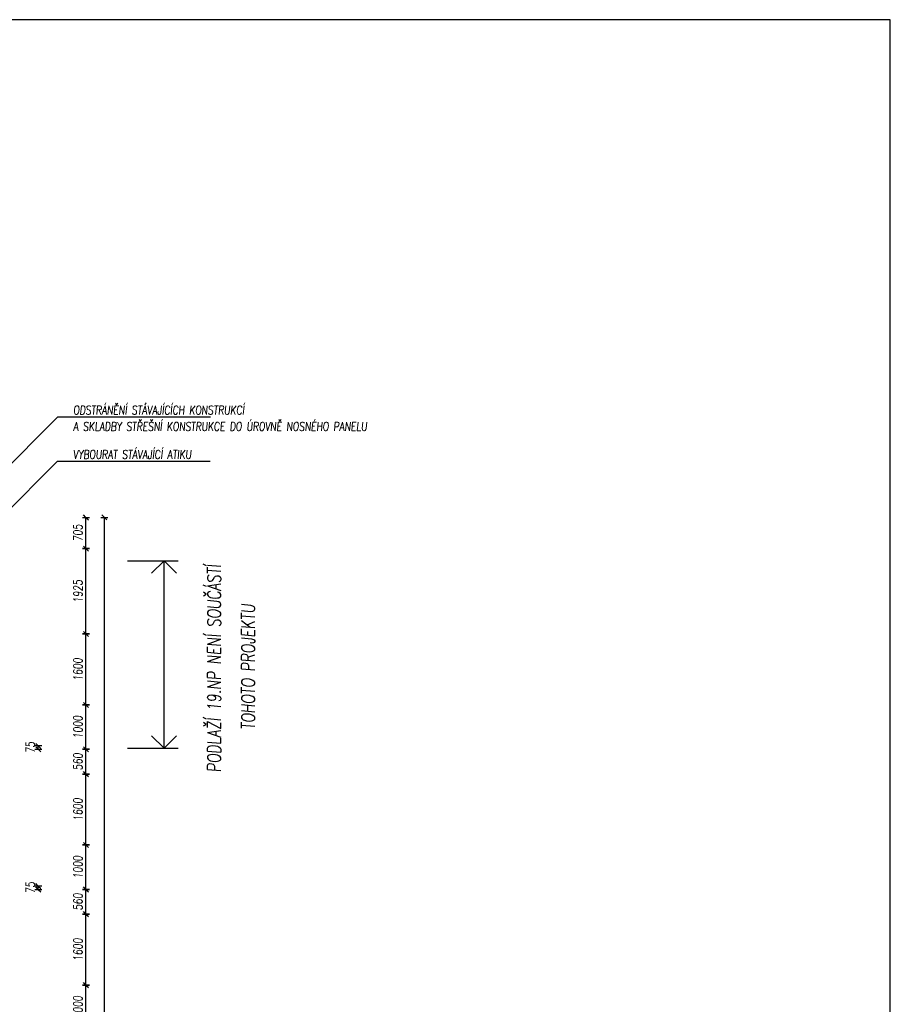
# Model space of a CAD drawing. Header units: millimetres. Extents: x 22267 to 193155, y 329430 to 541733.
# Tile 30 of 89: x 56571 to 76215, y 396322 to 418530. Entities that reach past the tile are written whole.
import ezdxf

# ---------------------------------------------------------------- set-up
doc = ezdxf.new("R2010")
doc.units = ezdxf.units.MM
for name, color, linetype in [('BOURÁNÍ FASÁDY', 30, 'Continuous'), ('KOTY_100', 7, 'Continuous'), ('KÓTY BP FASÁDA', 255, 'Continuous'), ('KÓTY BP PODLAHA', 255, 'Continuous'), ('LEGENDA', 7, 'Continuous')]:
    doc.layers.add(name, color=color, linetype=linetype)
doc.styles.add('CS-ROMANS', font='romans.shx', dxfattribs={"width": 0.75, "oblique": 5})
doc.styles.add('CS-ROMANS_100', font='romans.shx', dxfattribs={"width": 0.75, "oblique": 5, "height": 200})
doc.dimstyles.new('A_KÓTA_100', dxfattribs={"dimtxt": 200, "dimasz": 4, "dimexe": 100, "dimexo": 1500, "dimgap": 80, "dimtad": 1, "dimdec": 0, "dimdsep": 46, "dimtxsty": 'CS-ROMANS_100', "dimblk": 'KOT_CARA20', "dimcen": 90, "dimse1": 1, "dimse2": 1, "dimclrd": 256, "dimclre": 256, "dimclrt": 256, "dimadec": 0, "dimazin": 0, "dimtfac": 1, "dimtdec": 0, "dimtix": 1, "dimtmove": 2, "dimatfit": 3, "dimldrblk": 'OBLIQUE', "dimfxl": 1, "dimfxlon": 1, "dimtolj": 1, "dimarcsym": 0})

# ---------------------------------------------------------------- blocks, each defined once
blk = doc.blocks.new('KOT_CARA20')
for p, q in [((0, 0), (-14.1, -14.1)), ((0, 20), (0, -20)), ((0, 0), (14.1, 14.1))]:
    blk.add_line(p, q)
blk = doc.blocks.new('*D3166')
at = {"layer": 'Defpoints', "color": 0, "transparency": 16777216}
for p in [(56631, 402150), (56631, 402075), (56991, 402150)]:
    blk.add_point(p, dxfattribs=at)
at = {"layer": 'KÓTY BP PODLAHA', "lineweight": -2, "transparency": 16777216}
for p, q in [((56991, 402154), (56991, 402158)), ((56991, 402075), (56991, 402150)), ((56991, 402071), (56991, 402067))]:
    blk.add_line(p, q, dxfattribs=at)
at = {"layer": 'KÓTY BP PODLAHA', "lineweight": -2, "transparency": 16777216, "xscale": 4, "yscale": 4, "zscale": 4}
for p, rotation in [((56991, 402150), 270), ((56991, 402075), 90)]:
    blk.add_blockref('KOT_CARA20', p, dxfattribs=dict(at, rotation=rotation))
at = {"layer": 'KÓTY BP PODLAHA', "transparency": 16777216, "insert": (56811, 402113), "char_height": 200, "attachment_point": 5, "rotation": 90, "style": 'CS-ROMANS_100'}
blk.add_mtext('\\A1;75', dxfattribs=at)
blk = doc.blocks.new('_OBLIQUE')
at = {"color": 0, "linetype": 'ByBlock', "ltscale": 15}
blk.add_line((-0.5, -0.5), (0.5, 0.5), dxfattribs=at)
blk = doc.blocks.new('*D3167')
at = {"layer": 'Defpoints', "color": 0, "transparency": 16777216}
for p in [(56631, 398990), (56631, 398915), (56991, 398990)]:
    blk.add_point(p, dxfattribs=at)
at = {"layer": 'KÓTY BP PODLAHA', "lineweight": -2, "transparency": 16777216}
for p, q in [((56991, 398994), (56991, 398998)), ((56991, 398915), (56991, 398990)), ((56991, 398911), (56991, 398907))]:
    blk.add_line(p, q, dxfattribs=at)
at = {"layer": 'KÓTY BP PODLAHA', "lineweight": -2, "transparency": 16777216, "xscale": 4, "yscale": 4, "zscale": 4}
for p, rotation in [((56991, 398990), 270), ((56991, 398915), 90)]:
    blk.add_blockref('KOT_CARA20', p, dxfattribs=dict(at, rotation=rotation))
at = {"layer": 'KÓTY BP PODLAHA', "transparency": 16777216, "insert": (56811, 398953), "char_height": 200, "attachment_point": 5, "rotation": 90, "style": 'CS-ROMANS_100'}
blk.add_mtext('\\A1;75', dxfattribs=at)
blk = doc.blocks.new('*D3184')
at = {"layer": 'Defpoints', "color": 0, "transparency": 16777216}
for p in [(56761, 407305), (58481, 407305), (57660, 348365)]:
    blk.add_point(p, dxfattribs=at)
at = {"layer": 'KOTY_100', "lineweight": -2, "transparency": 16777216}
blk.add_line((58481, 348369), (58481, 407301), dxfattribs=at)
at = {"layer": 'KOTY_100', "lineweight": -2, "transparency": 16777216, "xscale": 4, "yscale": 4, "zscale": 4}
for p, rotation in [((58481, 407305), 90), ((58481, 348365), 270)]:
    blk.add_blockref('KOT_CARA20', p, dxfattribs=dict(at, rotation=rotation))
at = {"layer": 'KOTY_100', "transparency": 16777216, "insert": (58301, 377835), "char_height": 200, "attachment_point": 5, "rotation": 90, "style": 'CS-ROMANS_100'}
blk.add_mtext('\\A1;58940', dxfattribs=at)
blk = doc.blocks.new('*D3156')
at = {"layer": 'Defpoints', "color": 0, "transparency": 16777216}
for p in [(56761, 396755), (58065, 396755), (56761, 395755)]:
    blk.add_point(p, dxfattribs=at)
at = {"layer": 'KÓTY BP FASÁDA', "lineweight": -2, "transparency": 16777216}
blk.add_line((58065, 395759), (58065, 396751), dxfattribs=at)
at = {"layer": 'KÓTY BP FASÁDA', "lineweight": -2, "transparency": 16777216, "xscale": 4, "yscale": 4, "zscale": 4}
for p, rotation in [((58065, 396755), 90), ((58065, 395755), 270)]:
    blk.add_blockref('KOT_CARA20', p, dxfattribs=dict(at, rotation=rotation))
at = {"layer": 'KÓTY BP FASÁDA', "transparency": 16777216, "insert": (57885, 396255), "char_height": 200, "attachment_point": 5, "rotation": 90, "style": 'CS-ROMANS_100'}
blk.add_mtext('\\A1;1000', dxfattribs=at)
blk = doc.blocks.new('*D3157')
at = {"layer": 'Defpoints', "color": 0, "transparency": 16777216}
for p in [(56761, 398355), (58065, 398355), (56761, 396755)]:
    blk.add_point(p, dxfattribs=at)
at = {"layer": 'KÓTY BP FASÁDA', "lineweight": -2, "transparency": 16777216}
blk.add_line((58065, 396759), (58065, 398351), dxfattribs=at)
at = {"layer": 'KÓTY BP FASÁDA', "lineweight": -2, "transparency": 16777216, "xscale": 4, "yscale": 4, "zscale": 4}
for p, rotation in [((58065, 398355), 90), ((58065, 396755), 270)]:
    blk.add_blockref('KOT_CARA20', p, dxfattribs=dict(at, rotation=rotation))
at = {"layer": 'KÓTY BP FASÁDA', "transparency": 16777216, "insert": (57885, 397555), "char_height": 200, "attachment_point": 5, "rotation": 90, "style": 'CS-ROMANS_100'}
blk.add_mtext('\\A1;1600', dxfattribs=at)
blk = doc.blocks.new('*D3158')
at = {"layer": 'Defpoints', "color": 0, "transparency": 16777216}
for p in [(56761, 398915), (58065, 398915), (56761, 398355)]:
    blk.add_point(p, dxfattribs=at)
at = {"layer": 'KÓTY BP FASÁDA', "lineweight": -2, "transparency": 16777216}
blk.add_line((58065, 398359), (58065, 398911), dxfattribs=at)
at = {"layer": 'KÓTY BP FASÁDA', "lineweight": -2, "transparency": 16777216, "xscale": 4, "yscale": 4, "zscale": 4}
for p, rotation in [((58065, 398915), 90), ((58065, 398355), 270)]:
    blk.add_blockref('KOT_CARA20', p, dxfattribs=dict(at, rotation=rotation))
at = {"layer": 'KÓTY BP FASÁDA', "transparency": 16777216, "insert": (57885, 398635), "char_height": 200, "attachment_point": 5, "rotation": 90, "style": 'CS-ROMANS_100'}
blk.add_mtext('\\A1;560', dxfattribs=at)
blk = doc.blocks.new('*D3159')
at = {"layer": 'Defpoints', "color": 0, "transparency": 16777216}
for p in [(56761, 399915), (58065, 399915), (56761, 398915)]:
    blk.add_point(p, dxfattribs=at)
at = {"layer": 'KÓTY BP FASÁDA', "lineweight": -2, "transparency": 16777216}
blk.add_line((58065, 398919), (58065, 399911), dxfattribs=at)
at = {"layer": 'KÓTY BP FASÁDA', "lineweight": -2, "transparency": 16777216, "xscale": 4, "yscale": 4, "zscale": 4}
for p, rotation in [((58065, 399915), 90), ((58065, 398915), 270)]:
    blk.add_blockref('KOT_CARA20', p, dxfattribs=dict(at, rotation=rotation))
at = {"layer": 'KÓTY BP FASÁDA', "transparency": 16777216, "insert": (57885, 399415), "char_height": 200, "attachment_point": 5, "rotation": 90, "style": 'CS-ROMANS_100'}
blk.add_mtext('\\A1;1000', dxfattribs=at)
blk = doc.blocks.new('*D3160')
at = {"layer": 'Defpoints', "color": 0, "transparency": 16777216}
for p in [(56761, 401515), (58065, 401515), (56761, 399915)]:
    blk.add_point(p, dxfattribs=at)
at = {"layer": 'KÓTY BP FASÁDA', "lineweight": -2, "transparency": 16777216}
blk.add_line((58065, 399919), (58065, 401511), dxfattribs=at)
at = {"layer": 'KÓTY BP FASÁDA', "lineweight": -2, "transparency": 16777216, "xscale": 4, "yscale": 4, "zscale": 4}
for p, rotation in [((58065, 401515), 90), ((58065, 399915), 270)]:
    blk.add_blockref('KOT_CARA20', p, dxfattribs=dict(at, rotation=rotation))
at = {"layer": 'KÓTY BP FASÁDA', "transparency": 16777216, "insert": (57885, 400715), "char_height": 200, "attachment_point": 5, "rotation": 90, "style": 'CS-ROMANS_100'}
blk.add_mtext('\\A1;1600', dxfattribs=at)
blk = doc.blocks.new('*D3161')
at = {"layer": 'Defpoints', "color": 0, "transparency": 16777216}
for p in [(56761, 402075), (58065, 402075), (56761, 401515)]:
    blk.add_point(p, dxfattribs=at)
at = {"layer": 'KÓTY BP FASÁDA', "lineweight": -2, "transparency": 16777216}
blk.add_line((58065, 401519), (58065, 402071), dxfattribs=at)
at = {"layer": 'KÓTY BP FASÁDA', "lineweight": -2, "transparency": 16777216, "xscale": 4, "yscale": 4, "zscale": 4}
for p, rotation in [((58065, 402075), 90), ((58065, 401515), 270)]:
    blk.add_blockref('KOT_CARA20', p, dxfattribs=dict(at, rotation=rotation))
at = {"layer": 'KÓTY BP FASÁDA', "transparency": 16777216, "insert": (57885, 401795), "char_height": 200, "attachment_point": 5, "rotation": 90, "style": 'CS-ROMANS_100'}
blk.add_mtext('\\A1;560', dxfattribs=at)
blk = doc.blocks.new('*D3162')
at = {"layer": 'Defpoints', "color": 0, "transparency": 16777216}
for p in [(56761, 403075), (58065, 403075), (56761, 402075)]:
    blk.add_point(p, dxfattribs=at)
at = {"layer": 'KÓTY BP FASÁDA', "lineweight": -2, "transparency": 16777216}
blk.add_line((58065, 402079), (58065, 403071), dxfattribs=at)
at = {"layer": 'KÓTY BP FASÁDA', "lineweight": -2, "transparency": 16777216, "xscale": 4, "yscale": 4, "zscale": 4}
for p, rotation in [((58065, 403075), 90), ((58065, 402075), 270)]:
    blk.add_blockref('KOT_CARA20', p, dxfattribs=dict(at, rotation=rotation))
at = {"layer": 'KÓTY BP FASÁDA', "transparency": 16777216, "insert": (57885, 402575), "char_height": 200, "attachment_point": 5, "rotation": 90, "style": 'CS-ROMANS_100'}
blk.add_mtext('\\A1;1000', dxfattribs=at)
blk = doc.blocks.new('*D3163')
at = {"layer": 'Defpoints', "color": 0, "transparency": 16777216}
for p in [(56761, 404675), (58065, 404675), (56761, 403075)]:
    blk.add_point(p, dxfattribs=at)
at = {"layer": 'KÓTY BP FASÁDA', "lineweight": -2, "transparency": 16777216}
blk.add_line((58065, 403079), (58065, 404671), dxfattribs=at)
at = {"layer": 'KÓTY BP FASÁDA', "lineweight": -2, "transparency": 16777216, "xscale": 4, "yscale": 4, "zscale": 4}
for p, rotation in [((58065, 404675), 90), ((58065, 403075), 270)]:
    blk.add_blockref('KOT_CARA20', p, dxfattribs=dict(at, rotation=rotation))
at = {"layer": 'KÓTY BP FASÁDA', "transparency": 16777216, "insert": (57885, 403875), "char_height": 200, "attachment_point": 5, "rotation": 90, "style": 'CS-ROMANS_100'}
blk.add_mtext('\\A1;1600', dxfattribs=at)
blk = doc.blocks.new('*D3164')
at = {"layer": 'Defpoints', "color": 0, "transparency": 16777216}
for p in [(56811, 406600), (58065, 406600), (56761, 404675)]:
    blk.add_point(p, dxfattribs=at)
at = {"layer": 'KÓTY BP FASÁDA', "lineweight": -2, "transparency": 16777216}
blk.add_line((58065, 404679), (58065, 406596), dxfattribs=at)
at = {"layer": 'KÓTY BP FASÁDA', "lineweight": -2, "transparency": 16777216, "xscale": 4, "yscale": 4, "zscale": 4}
for p, rotation in [((58065, 406600), 90), ((58065, 404675), 270)]:
    blk.add_blockref('KOT_CARA20', p, dxfattribs=dict(at, rotation=rotation))
at = {"layer": 'KÓTY BP FASÁDA', "transparency": 16777216, "insert": (57885, 405638), "char_height": 200, "attachment_point": 5, "rotation": 90, "style": 'CS-ROMANS_100'}
blk.add_mtext('\\A1;1925', dxfattribs=at)
blk = doc.blocks.new('*D3165')
at = {"layer": 'Defpoints', "color": 0, "transparency": 16777216}
for p in [(56761, 407305), (58065, 407305), (56761, 406600)]:
    blk.add_point(p, dxfattribs=at)
at = {"layer": 'KÓTY BP FASÁDA', "lineweight": -2, "transparency": 16777216}
blk.add_line((58065, 406604), (58065, 407301), dxfattribs=at)
at = {"layer": 'KÓTY BP FASÁDA', "lineweight": -2, "transparency": 16777216, "xscale": 4, "yscale": 4, "zscale": 4}
for p, rotation in [((58065, 407305), 90), ((58065, 406600), 270)]:
    blk.add_blockref('KOT_CARA20', p, dxfattribs=dict(at, rotation=rotation))
at = {"layer": 'KÓTY BP FASÁDA', "transparency": 16777216, "insert": (57885, 406953), "char_height": 200, "attachment_point": 5, "rotation": 90, "style": 'CS-ROMANS_100'}
blk.add_mtext('\\A1;705', dxfattribs=at)

msp = doc.modelspace()

# ---------------------------------------------------------------- linework, layer by layer
at = {"layer": 'BOURÁNÍ FASÁDY'}
for p, q in [((59000.6, 406325.5), (60149.8, 406325.5)), ((59827.7, 406325.5), (59545.4, 406043.2)), ((59827.7, 402095.5), (59827.7, 406325.5)), ((59827.7, 406325.5), (60109.9, 406043.2)), ((59827.7, 402095.5), (59545.4, 402377.7)), ((59827.7, 402095.5), (60109.9, 402377.7)), ((59000.6, 402095.5), (60149.8, 402095.5))]:
    msp.add_line(p, q, dxfattribs=at)
at = {"layer": 'KÓTY BP FASÁDA'}
for p, q in [((57422.8, 409563.1), (54849, 406989.4)), ((60873.2, 409563.1), (57422.8, 409563.1)), ((57417.7, 408562.2), (56161, 407305.5)), ((60868.1, 408562.2), (57417.7, 408562.2))]:
    msp.add_line(p, q, dxfattribs=at)
at = {"layer": 'LEGENDA'}
msp.add_lwpolyline([(24214.7, 329430.5), (76214.7, 329430.5), (76214.7, 418530.5), (24214.7, 418530.5)], close=True, dxfattribs=at)

# ---------------------------------------------------------------- texts
at = {"layer": 'BOURÁNÍ FASÁDY', "style": 'CS-ROMANS', "oblique": 5, "width": 0.75}
for s, p in [('PODLAŽÍ 19.NP NENÍ SOUČÁSTÍ', (61107.1, 401555.7)), ('TOHOTO PROJEKTU', (61873.8, 402515.2))]:
    msp.add_text(s, height=300, rotation=90, dxfattribs=at).set_placement(p)
at = {"layer": 'KÓTY BP FASÁDA', "ltscale": 15, "style": 'CS-ROMANS', "oblique": 5, "width": 0.75}
for s, p in [('ODSTRÁNĚNÍ STÁVAJÍCÍCH KONSTRUKCÍ ', (57778.3, 409624.1)), ('A SKLADBY STŘEŠNÍ KONSTRUKCE DO ÚROVNĚ NOSNÉHO PANELU', (57778.3, 409255.2)), ('VYBOURAT STÁVAJÍCÍ ATIKU', (57773.2, 408623.2))]:
    msp.add_text(s, height=200, rotation=360, dxfattribs=at).set_placement(p)

# ---------------------------------------------------------------- dimensions: what is measured, and where the dimension line sits
at = {"layer": 'KOTY_100'}
dim = msp.add_linear_dim(base=(58480.6, 407305.5), p1=(57659.8, 348365.5), p2=(56761, 407305.5), angle=90, dimstyle='A_KÓTA_100', dxfattribs=at)
dim.commit()
dim.dimension.update_dxf_attribs({"geometry": '*D3184', "text_midpoint": (58300.6, 377835.5)})
at = {"layer": 'KÓTY BP FASÁDA'}
for base, p1, p2, picture, middle in [((58065.2, 407305.5), (56761, 406600.5), (56761, 407305.5), '*D3165', (57885.2, 406953)), ((58065.2, 406600.5), (56761, 404675.5), (56811, 406600.5), '*D3164', (57885.2, 405638)), ((58065.2, 404675.5), (56761, 403075.5), (56761, 404675.5), '*D3163', (57885.2, 403875.5)), ((58065.2, 403075.5), (56761, 402075.5), (56761, 403075.5), '*D3162', (57885.2, 402575.5)), ((58065.2, 402075.5), (56761, 401515.5), (56761, 402075.5), '*D3161', (57885.2, 401795.5)), ((58065.2, 401515.5), (56761, 399915.5), (56761, 401515.5), '*D3160', (57885.2, 400715.5)), ((58065.2, 399915.5), (56761, 398915.5), (56761, 399915.5), '*D3159', (57885.2, 399415.5)), ((58065.2, 398915.5), (56761, 398355.5), (56761, 398915.5), '*D3158', (57885.2, 398635.5)), ((58065.2, 398355.5), (56761, 396755.5), (56761, 398355.5), '*D3157', (57885.2, 397555.5)), ((58065.2, 396755.5), (56761, 395755.5), (56761, 396755.5), '*D3156', (57885.2, 396255.5))]:
    dim = msp.add_linear_dim(base=base, p1=p1, p2=p2, angle=90, dimstyle='A_KÓTA_100', dxfattribs=at)
    dim.commit()
    dim.dimension.update_dxf_attribs({"geometry": picture, "text_midpoint": middle})
at = {"layer": 'KÓTY BP PODLAHA'}
for base, p1, p2, picture, middle in [((56991, 402150.5), (56631.1, 402075.5), (56631.1, 402150.5), '*D3166', (56811, 402113)), ((56991, 398990.5), (56631.1, 398915.5), (56631.1, 398990.5), '*D3167', (56811, 398953))]:
    dim = msp.add_linear_dim(base=base, p1=p1, p2=p2, angle=90, dimstyle='A_KÓTA_100', dxfattribs=at)
    dim.commit()
    dim.dimension.update_dxf_attribs({"geometry": picture, "text_midpoint": middle})

doc.saveas('drawing.dxf')
